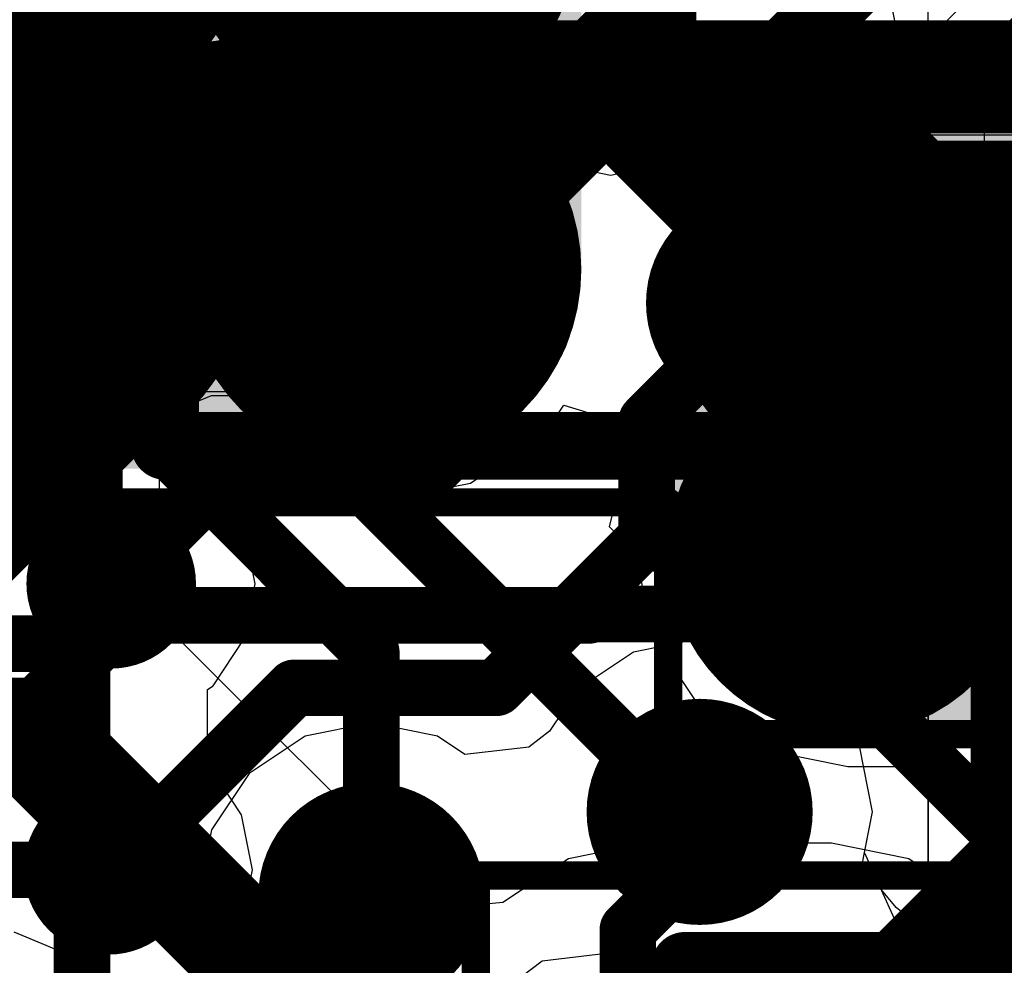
# Model space of a CAD drawing. Header units: millimetres. Extents: x -2 to 68, y -2 to 27.4.
# Tile 79 of 256: x 16.3 to 18, y 9.5 to 11.2. Entities that reach past the tile are written whole.
import ezdxf

# ---------------------------------------------------------------- set-up
doc = ezdxf.new("R2010")
doc.units = ezdxf.units.MM
for name, color, linetype in [('BottomLayer', 5, 'Continuous'), ('DrillGuide', 244, 'Continuous'), ('Mechanical13', 56, 'Continuous'), ('Mechanical15', 56, 'Continuous'), ('MidLayer1', 16, 'Continuous'), ('MidLayer2', 76, 'Continuous'), ('MidLayer3', 90, 'Continuous'), ('MidLayer4', 156, 'Continuous'), ('MidLayer5', 130, 'Continuous'), ('MidLayer6', 216, 'Continuous'), ('MidLayer7', 6, 'Continuous'), ('MidLayer8', 54, 'Continuous'), ('MultiLayer', 9, 'Continuous'), ('TopLayer', 1, 'Continuous'), ('TopPaste', 8, 'Continuous'), ('TopSolder', 216, 'Continuous'), ('ViaHoleLayer', 16, 'Continuous')]:
    doc.layers.add(name, color=color, linetype=linetype)

# ---------------------------------------------------------------- blocks, each defined once
blk = doc.blocks.new('C_K_PTS820_NO_HOLES_1_284')
at = {"layer": 'Mechanical13', "const_width": 0.12}
for points in [[(-2.05, 1.55), (-2.05, -1.55)], [(-2.05, 1.55), (2.05, 1.55)]]:
    blk.add_lwpolyline(points, dxfattribs=at)
at = {"layer": 'Mechanical13', "const_width": 0.06}
blk.add_lwpolyline([(-2.08, 1.55, 1), (-2.02, 1.55, 1)], format="xyb", close=True, dxfattribs=at)
blk.add_lwpolyline([(-2.08, 1.55, 1), (-2.02, 1.55, 1)], format="xyb", close=True, dxfattribs=at)
at = {"layer": 'Mechanical15', "const_width": 0.05}
for points in [[(-2.089, 2.105), (-2.089, 1.65)], [(-2.15, 1.65), (-2.15, 0.66)], [(-2.15, 1.65), (-2.089, 1.65)], [(-2.56, 0.66), (-2.15, 0.66)], [(-2.56, 0.66), (-2.56, -0.66)]]:
    blk.add_lwpolyline(points, dxfattribs=at)
at = {"layer": 'Mechanical15', "const_width": 0.025}
for points in [[(-2.1625, 1.65, 1), (-2.1375, 1.65, 1)], [(-2.1625, 1.65, 1), (-2.1375, 1.65, 1)], [(-2.1015, 1.65, 1), (-2.0765, 1.65, 1)], [(-2.1015, 1.65, 1), (-2.0765, 1.65, 1)], [(-2.5725, 0.66, 1), (-2.5475, 0.66, 1)], [(-2.5725, 0.66, 1), (-2.5475, 0.66, 1)], [(-2.1625, 0.66, 1), (-2.1375, 0.66, 1)], [(-2.1625, 0.66, 1), (-2.1375, 0.66, 1)]]:
    blk.add_lwpolyline(points, format="xyb", close=True, dxfattribs=at)
at = {"layer": 'TopLayer'}
for points, const_width in [([(-1.8636, 1.7543, 1), (-1.613, 1.7543, 1)], 0.2507), ([(-1.255, 1.7543, 1), (-1.0044, 1.7543, 1)], 0.2507), ([(-1.8636, 1.1657, 1), (-1.613, 1.1657, 1)], 0.2507), ([(-1.255, 1.1657, 1), (-1.0044, 1.1657, 1)], 0.2507), ([(-2.351, 0.3419, 1), (-2.1329, 0.3419, 1)], 0.2181), ([(-1.8971, 0.3419, 1), (-1.679, 0.3419, 1)], 0.2181)]:
    blk.add_lwpolyline(points, format="xyb", close=True, dxfattribs=dict(at, const_width=const_width))
for points in [[(-1.1297, 0.915), (-1.1297, 2.005), (-1.7383, 0.915), (-1.7383, 2.005)], [(-0.879, 1.1657), (-0.879, 1.7543), (-1.989, 1.1657), (-1.989, 1.7543)], [(-1.7881, 0.56), (-2.2419, 0.56), (-1.7881, -0.56), (-2.2419, -0.56)], [(-1.57, 0.3419), (-2.46, 0.3419), (-1.57, -0.3419), (-2.46, -0.3419)]]:
    blk.add_solid(points, dxfattribs=at)
at = {"layer": 'TopPaste'}
for points, const_width in [([(-1.8636, 1.7543, 1), (-1.613, 1.7543, 1)], 0.2507), ([(-1.255, 1.7543, 1), (-1.0044, 1.7543, 1)], 0.2507), ([(-1.8636, 1.1657, 1), (-1.613, 1.1657, 1)], 0.2507), ([(-1.255, 1.1657, 1), (-1.0044, 1.1657, 1)], 0.2507), ([(-2.351, 0.3419, 1), (-2.1329, 0.3419, 1)], 0.2181), ([(-1.8971, 0.3419, 1), (-1.679, 0.3419, 1)], 0.2181)]:
    blk.add_lwpolyline(points, format="xyb", close=True, dxfattribs=dict(at, const_width=const_width))
for points in [[(-1.1297, 0.915), (-1.1297, 2.005), (-1.7383, 0.915), (-1.7383, 2.005)], [(-0.879, 1.1657), (-0.879, 1.7543), (-1.989, 1.1657), (-1.989, 1.7543)], [(-1.7881, 0.56), (-2.2419, 0.56), (-1.7881, -0.56), (-2.2419, -0.56)], [(-1.57, 0.3419), (-2.46, 0.3419), (-1.57, -0.3419), (-2.46, -0.3419)]]:
    blk.add_solid(points, dxfattribs=at)
at = {"layer": 'TopSolder'}
for points, const_width in [([(-1.9144, 1.7543, 1), (-1.5622, 1.7543, 1)], 0.3523), ([(-1.3058, 1.7543, 1), (-0.9536, 1.7543, 1)], 0.3523), ([(-1.9144, 1.1657, 1), (-1.5622, 1.1657, 1)], 0.3523), ([(-1.3058, 1.1657, 1), (-0.9536, 1.1657, 1)], 0.3523), ([(-2.4018, 0.3419, 1), (-2.0821, 0.3419, 1)], 0.3197), ([(-1.9479, 0.3419, 1), (-1.6282, 0.3419, 1)], 0.3197)]:
    blk.add_lwpolyline(points, format="xyb", close=True, dxfattribs=dict(at, const_width=const_width))
for points in [[(-1.1297, 0.8134), (-1.1297, 2.1066), (-1.7383, 0.8134), (-1.7383, 2.1066)], [(-0.7774, 1.1657), (-0.7774, 1.7543), (-2.0906, 1.1657), (-2.0906, 1.7543)], [(-1.7881, 0.6616), (-2.2419, 0.6616), (-1.7881, -0.6616), (-2.2419, -0.6616)], [(-1.4684, 0.3419), (-2.5616, 0.3419), (-1.4684, -0.3419), (-2.5616, -0.3419)]]:
    blk.add_solid(points, dxfattribs=at)
blk = doc.blocks.new('CAP_0402_438')
at = {"layer": 'Mechanical13', "const_width": 0.12}
for points in [[(0.53, 0.28), (-0.53, 0.28)], [(-0.53, 0.28), (-0.53, -0.28)], [(0.53, 0.28), (0.53, -0.28)], [(0.53, -0.28), (-0.53, -0.28)]]:
    blk.add_lwpolyline(points, dxfattribs=at)
at = {"layer": 'Mechanical13', "const_width": 0.06}
for points in [[(-0.56, 0.28, 1), (-0.5, 0.28, 1)], [(-0.56, 0.28, 1), (-0.5, 0.28, 1)], [(0.5, 0.28, 1), (0.56, 0.28, 1)], [(0.5, 0.28, 1), (0.56, 0.28, 1)], [(-0.56, -0.28, 1), (-0.5, -0.28, 1)], [(-0.56, -0.28, 1), (-0.5, -0.28, 1)], [(0.5, -0.28, 1), (0.56, -0.28, 1)], [(0.5, -0.28, 1), (0.56, -0.28, 1)]]:
    blk.add_lwpolyline(points, format="xyb", close=True, dxfattribs=at)
at = {"layer": 'Mechanical15', "const_width": 0.05}
for points in [[(0.9, 0.44), (-0.9, 0.44)], [(-0.9, 0.44), (-0.9, -0.44)], [(0.9, 0.44), (0.9, -0.44)], [(0, 0.22), (0, -0.22)], [(0.22, 0), (-0.22, 0)], [(0.9, -0.44), (-0.9, -0.44)]]:
    blk.add_lwpolyline(points, dxfattribs=at)
at = {"layer": 'Mechanical15'}
for points, const_width in [([(-0.9125, 0.44, 1), (-0.8875, 0.44, 1)], 0.025), ([(-0.9125, 0.44, 1), (-0.8875, 0.44, 1)], 0.025), ([(0.8875, 0.44, 1), (0.9125, 0.44, 1)], 0.025), ([(0.8875, 0.44, 1), (0.9125, 0.44, 1)], 0.025), ([(-0.0125, 0.22, 1), (0.0125, 0.22, 1)], 0.025), ([(0.165, 0, 1), (-0.165, 0, 1)], 0.05), ([(-0.2325, 0, 1), (-0.2075, 0, 1)], 0.025), ([(-0.1775, 0, 1), (-0.1525, 0, 1)], 0.025), ([(0.1525, 0, 1), (0.1775, 0, 1)], 0.025), ([(0.2075, 0, 1), (0.2325, 0, 1)], 0.025), ([(-0.0125, -0.22, 1), (0.0125, -0.22, 1)], 0.025), ([(-0.9125, -0.44, 1), (-0.8875, -0.44, 1)], 0.025), ([(-0.9125, -0.44, 1), (-0.8875, -0.44, 1)], 0.025), ([(0.8875, -0.44, 1), (0.9125, -0.44, 1)], 0.025), ([(0.8875, -0.44, 1), (0.9125, -0.44, 1)], 0.025)]:
    blk.add_lwpolyline(points, format="xyb", close=True, dxfattribs=dict(at, const_width=const_width))
at = {"layer": 'TopLayer', "const_width": 0.1508}
for points in [[(-0.6746, 0.1392, 1), (-0.5238, 0.1392, 1)], [(-0.3462, 0.1392, 1), (-0.1954, 0.1392, 1)], [(0.1954, 0.1392, 1), (0.3462, 0.1392, 1)], [(0.5238, 0.1392, 1), (0.6746, 0.1392, 1)], [(-0.6746, -0.1392, 1), (-0.5238, -0.1392, 1)], [(-0.3462, -0.1392, 1), (-0.1954, -0.1392, 1)], [(0.1954, -0.1392, 1), (0.3462, -0.1392, 1)], [(0.5238, -0.1392, 1), (0.6746, -0.1392, 1)]]:
    blk.add_lwpolyline(points, format="xyb", close=True, dxfattribs=at)
at = {"layer": 'TopLayer'}
for points in [[(-0.2708, 0.29), (-0.5992, 0.29), (-0.2708, -0.29), (-0.5992, -0.29)], [(0.2708, -0.29), (0.5992, -0.29), (0.2708, 0.29), (0.5992, 0.29)], [(-0.12, 0.1392), (-0.75, 0.1392), (-0.12, -0.1392), (-0.75, -0.1392)], [(0.12, -0.1392), (0.75, -0.1392), (0.12, 0.1392), (0.75, 0.1392)]]:
    blk.add_solid(points, dxfattribs=at)
at = {"layer": 'TopPaste', "const_width": 0.1508}
for points in [[(-0.6746, 0.1392, 1), (-0.5238, 0.1392, 1)], [(-0.3462, 0.1392, 1), (-0.1954, 0.1392, 1)], [(0.1954, 0.1392, 1), (0.3462, 0.1392, 1)], [(0.5238, 0.1392, 1), (0.6746, 0.1392, 1)], [(-0.6746, -0.1392, 1), (-0.5238, -0.1392, 1)], [(-0.3462, -0.1392, 1), (-0.1954, -0.1392, 1)], [(0.1954, -0.1392, 1), (0.3462, -0.1392, 1)], [(0.5238, -0.1392, 1), (0.6746, -0.1392, 1)]]:
    blk.add_lwpolyline(points, format="xyb", close=True, dxfattribs=at)
at = {"layer": 'TopPaste'}
for points in [[(-0.2708, 0.29), (-0.5992, 0.29), (-0.2708, -0.29), (-0.5992, -0.29)], [(0.2708, -0.29), (0.5992, -0.29), (0.2708, 0.29), (0.5992, 0.29)], [(-0.12, 0.1392), (-0.75, 0.1392), (-0.12, -0.1392), (-0.75, -0.1392)], [(0.12, -0.1392), (0.75, -0.1392), (0.12, 0.1392), (0.75, 0.1392)]]:
    blk.add_solid(points, dxfattribs=at)
at = {"layer": 'TopSolder', "const_width": 0.1508}
for points in [[(-0.6746, 0.1392, 1), (-0.5238, 0.1392, 1)], [(-0.3462, 0.1392, 1), (-0.1954, 0.1392, 1)], [(0.1954, 0.1392, 1), (0.3462, 0.1392, 1)], [(0.5238, 0.1392, 1), (0.6746, 0.1392, 1)], [(-0.6746, -0.1392, 1), (-0.5238, -0.1392, 1)], [(-0.3462, -0.1392, 1), (-0.1954, -0.1392, 1)], [(0.1954, -0.1392, 1), (0.3462, -0.1392, 1)], [(0.5238, -0.1392, 1), (0.6746, -0.1392, 1)]]:
    blk.add_lwpolyline(points, format="xyb", close=True, dxfattribs=at)
at = {"layer": 'TopSolder'}
for points in [[(-0.2708, 0.29), (-0.5992, 0.29), (-0.2708, -0.29), (-0.5992, -0.29)], [(0.2708, -0.29), (0.5992, -0.29), (0.2708, 0.29), (0.5992, 0.29)], [(-0.12, 0.1392), (-0.75, 0.1392), (-0.12, -0.1392), (-0.75, -0.1392)], [(0.12, -0.1392), (0.75, -0.1392), (0.12, 0.1392), (0.75, 0.1392)]]:
    blk.add_solid(points, dxfattribs=at)

msp = doc.modelspace()

# ---------------------------------------------------------------- linework, layer by layer
at = {"layer": 'BottomLayer'}
for p, q in [((17.1, 10.925), (17.1, 12.1)), ((17.8301, 11.2554), (17.8495, 11.1577)), ((17.8495, 11.1577), (17.9049, 11.0749)), ((17.9232, 11.0626), (17.8966, 11.0228)), ((17.9049, 11.0749), (17.9232, 11.0626)), ((17.8966, 11.0228), (17.8921, 11)), ((17.8921, 11), (18.435, 11)), ((17.0889, 10.9139), (17.1, 10.925)), ((17.0889, 10.8582), (17.0889, 10.9139)), ((17.0695, 10.7606), (17.0889, 10.8582)), ((18.435, 10.8), (17.8921, 10.8)), ((17.8921, 10.8), (17.8966, 10.7772)), ((17.8966, 10.7772), (17.9232, 10.7374)), ((17.0142, 10.6779), (17.0695, 10.7606)), ((17.9232, 10.7374), (17.9049, 10.7251)), ((17.9049, 10.7251), (17.8495, 10.6423)), ((16.6701, 10.3338), (17.0142, 10.6779)), ((17.8495, 10.6423), (17.8301, 10.5446)), ((17.8301, 10.5446), (17.8301, 10.4554)), ((17.8301, 10.4554), (17.8495, 10.3577)), ((17.8495, 10.3577), (17.9, 10.2821)), ((16.6903, 10.3035), (16.6701, 10.3338)), ((16.7097, 10.206), (16.6903, 10.3035)), ((17.9, 10.2821), (17.9, 9.5179)), ((16.6903, 10.1084), (16.7097, 10.206)), ((16.6351, 10.0257), (16.6903, 10.1084)), ((16.625, 10.019), (16.6351, 10.0257)), ((16.625, 9.8837), (16.625, 10.019)), ((16.6302, 9.8802), (16.625, 9.8837)), ((16.6855, 9.7975), (16.6302, 9.8802)), ((16.7049, 9.7), (16.6855, 9.7975)), ((16.6855, 9.6024), (16.7049, 9.7)), ((16.6302, 9.5197), (16.6855, 9.6024))]:
    msp.add_line(p, q, dxfattribs=at)
for points, const_width in [([(16.834, 10.8582), (16.834, 12.1913)], 0.1), ([(17.4, 11.0054), (17.4, 11.7848)], 0.18), ([(17.4, 11.0054), (17.5054, 10.9)], 0.18), ([(15.8554, 10.8996), (16.4503, 10.8996)], 0.18), ([(16.4503, 10.8996), (16.4507, 10.8991)], 0.18), ([(17.5054, 10.9), (18.435, 10.9)], 0.18), ([(16.4818, 10.506), (16.834, 10.8582)], 0.1), ([(15.861, 10.506), (16.4818, 10.506)], 0.1), ([(16.3844, 10.1), (16.4875, 10.2031)], 0.1), ([(16.4548, 10.206), (16.4846, 10.206)], 0.1), ([(16.4846, 10.206), (16.4875, 10.2031)], 0.1), ([(15.855, 10.1), (16.3844, 10.1)], 0.1), ([(15.906, 9.7), (16.45, 9.7)], 0.1)]:
    msp.add_lwpolyline(points, dxfattribs=dict(at, const_width=const_width))
for points, const_width in [([(17.355, 11.0054, 1), (17.445, 11.0054, 1)], 0.09), ([(17.355, 11.0054, 1), (17.445, 11.0054, 1)], 0.09), ([(16.3757, 10.8991, 1), (16.5257, 10.8991, 1)], 0.15), ([(16.4053, 10.8996, 1), (16.4953, 10.8996, 1)], 0.09), ([(16.4053, 10.8996, 1), (16.4953, 10.8996, 1)], 0.09), ([(16.4057, 10.8991, 1), (16.4957, 10.8991, 1)], 0.09), ([(17.4604, 10.9, 1), (17.5504, 10.9, 1)], 0.09), ([(17.4604, 10.9, 1), (17.5504, 10.9, 1)], 0.09), ([(16.809, 10.8582, 1), (16.859, 10.8582, 1)], 0.05), ([(16.809, 10.8582, 1), (16.859, 10.8582, 1)], 0.05), ([(16.4568, 10.506, 1), (16.5068, 10.506, 1)], 0.05), ([(16.4568, 10.506, 1), (16.5068, 10.506, 1)], 0.05), ([(16.3798, 10.206, 1), (16.5298, 10.206, 1)], 0.15), ([(16.4298, 10.206, 1), (16.4798, 10.206, 1)], 0.05), ([(16.4596, 10.206, 1), (16.5096, 10.206, 1)], 0.05), ([(16.4596, 10.206, 1), (16.5096, 10.206, 1)], 0.05), ([(16.4625, 10.2031, 1), (16.5125, 10.2031, 1)], 0.05), ([(16.4625, 10.2031, 1), (16.5125, 10.2031, 1)], 0.05), ([(16.3594, 10.1, 1), (16.4094, 10.1, 1)], 0.05), ([(16.3594, 10.1, 1), (16.4094, 10.1, 1)], 0.05), ([(16.375, 9.7, 1), (16.525, 9.7, 1)], 0.15), ([(16.425, 9.7, 1), (16.475, 9.7, 1)], 0.05)]:
    msp.add_lwpolyline(points, format="xyb", close=True, dxfattribs=dict(at, const_width=const_width))
at = {"layer": 'DrillGuide'}
for points, const_width in [([(16.4257, 10.8991, 1), (16.4757, 10.8991, 1)], 0.05), ([(17.025, 10.7025, 1), (17.125, 10.7025, 1)], 0.1), ([(17.5509, 10.7025, 1), (17.6509, 10.7025, 1)], 0.1), ([(16.4298, 10.206, 1), (16.4798, 10.206, 1)], 0.05), ([(17.4458, 9.8025, 1), (17.5458, 9.8025, 1)], 0.1), ([(16.425, 9.7, 1), (16.475, 9.7, 1)], 0.05), ([(16.865, 9.6538, 1), (16.965, 9.6538, 1)], 0.1)]:
    msp.add_lwpolyline(points, format="xyb", close=True, dxfattribs=dict(at, const_width=const_width))
at = {"layer": 'MidLayer1'}
for p, q in [((17.075, 11.0083), (16.9579, 10.9851)), ((17.1921, 10.9851), (17.075, 11.0083)), ((17.6009, 11.0083), (17.4838, 10.9851)), ((17.7179, 10.9851), (17.6009, 11.0083)), ((16.9579, 10.9851), (16.8587, 10.9188)), ((17.2502, 10.9462), (17.1921, 10.9851)), ((17.4838, 10.9851), (17.4257, 10.9462)), ((17.8172, 10.9188), (17.7179, 10.9851)), ((17.3379, 10.9283), (17.2502, 10.9462)), ((17.4257, 10.9462), (17.3379, 10.9283)), ((16.8587, 10.9188), (16.7924, 10.8195)), ((17.8835, 10.8195), (17.8172, 10.9188)), ((16.7924, 10.8195), (16.7691, 10.7025)), ((17.9067, 10.7025), (17.8835, 10.8195)), ((16.7691, 10.7025), (16.7924, 10.5854)), ((17.8835, 10.5854), (17.9067, 10.7025)), ((16.7924, 10.5854), (16.8587, 10.4862)), ((17.8172, 10.4862), (17.8835, 10.5854)), ((16.8587, 10.4862), (16.9579, 10.4199)), ((17.7179, 10.4199), (17.8172, 10.4862)), ((17.2502, 10.4587), (17.3379, 10.4766)), ((17.3379, 10.4766), (17.4257, 10.4587)), ((17.1921, 10.4199), (17.2502, 10.4587)), ((17.4257, 10.4587), (17.4838, 10.4199)), ((16.9579, 10.4199), (17.075, 10.3966)), ((17.075, 10.3966), (17.1921, 10.4199)), ((17.4838, 10.4199), (17.6009, 10.3966)), ((17.6009, 10.3966), (17.7179, 10.4199)), ((17.4958, 10.1083), (17.3787, 10.0851)), ((17.6128, 10.0851), (17.4958, 10.1083)), ((17.3787, 10.0851), (17.2795, 10.0188)), ((17.7121, 10.0188), (17.6128, 10.0851)), ((17.2795, 10.0188), (17.2302, 9.9451)), ((17.7784, 9.9195), (17.7121, 10.0188)), ((16.915, 9.9597), (16.7979, 9.9364)), ((17.0321, 9.9364), (16.915, 9.9597)), ((16.7979, 9.9364), (16.6987, 9.8701)), ((17.0806, 9.9039), (17.0321, 9.9364)), ((17.2302, 9.9451), (17.1935, 9.9172)), ((17.1935, 9.9172), (17.0806, 9.9039)), ((17.8017, 9.8025), (17.7784, 9.9195)), ((16.6987, 9.8701), (16.6324, 9.7708)), ((17.7874, 9.7307), (17.8017, 9.8025)), ((16.6324, 9.7708), (16.6091, 9.6538)), ((17.8429, 9.608), (17.7874, 9.7307)), ((16.6091, 9.6538), (16.6324, 9.5367)), ((17.9422, 9.5417), (17.8429, 9.608)), ((17.2173, 9.539), (17.3302, 9.5523)), ((17.3302, 9.5523), (17.3787, 9.5199)), ((16.6324, 9.5367), (16.6987, 9.4375)), ((17.1805, 9.5112), (17.2173, 9.539)), ((18.0085, 9.4425), (17.9422, 9.5417))]:
    msp.add_line(p, q, dxfattribs=at)
at = {"layer": 'MidLayer1', "const_width": 0.2}
for points in [[(16.975, 10.7025, 1), (17.175, 10.7025, 1)], [(17.5009, 10.7025, 1), (17.7009, 10.7025, 1)], [(17.3958, 9.8025, 1), (17.5958, 9.8025, 1)], [(16.815, 9.6538, 1), (17.015, 9.6538, 1)]]:
    msp.add_lwpolyline(points, format="xyb", close=True, dxfattribs=at)
at = {"layer": 'MidLayer2'}
for p, q in [((17.7982, 11.0671), (17.983, 11.2519)), ((17.8087, 10.9244), (17.7982, 11.0671)), ((17.8172, 10.9188), (17.8087, 10.9244)), ((17.8835, 10.8195), (17.8172, 10.9188)), ((17.9067, 10.7025), (17.8835, 10.8195)), ((17.8835, 10.5854), (17.9067, 10.7025)), ((17.8172, 10.4862), (17.8835, 10.5854)), ((17.7179, 10.4199), (17.8172, 10.4862)), ((17.3719, 10.4507), (17.4168, 10.4647)), ((17.4168, 10.4647), (17.4838, 10.4199)), ((17.3363, 10.3067), (17.3719, 10.4507)), ((17.4838, 10.4199), (17.6009, 10.3966)), ((17.6009, 10.3966), (17.7179, 10.4199)), ((17.5443, 10.0987), (17.3363, 10.3067)), ((17.6128, 10.0851), (17.5443, 10.0987)), ((17.7121, 10.0188), (17.6128, 10.0851)), ((17.7784, 9.9195), (17.7121, 10.0188)), ((17.8017, 9.8025), (17.7784, 9.9195)), ((17.7874, 9.7307), (17.8017, 9.8025)), ((17.8429, 9.608), (17.7874, 9.7307)), ((17.9422, 9.5417), (17.8429, 9.608)), ((18.0085, 9.4425), (17.9422, 9.5417))]:
    msp.add_line(p, q, dxfattribs=at)
for points, const_width in [([(16.7002, 10.5823), (16.7002, 11.9519)], 0.1), ([(16.4911, 10.5085), (16.4911, 11.867)], 0.1), ([(17.2983, 11.1372), (17.8161, 11.655)], 0.12), ([(17.6009, 11.1004), (17.9155, 11.415)], 0.12), ([(17.2983, 11.0015), (17.2983, 11.1372)], 0.12), ([(17.6009, 10.7025), (17.6009, 11.1004)], 0.12), ([(17.075, 10.7782), (17.2983, 11.0015)], 0.12), ([(17.075, 10.7025), (17.075, 10.7782)], 0.12), ([(16.7002, 10.5823), (17.48, 9.8025)], 0.1), ([(16.4911, 10.5085), (16.915, 10.0846)], 0.1), ([(16.915, 9.6538), (16.915, 10.0846)], 0.1), ([(17.48, 9.8025), (17.4958, 9.8025)], 0.1)]:
    msp.add_lwpolyline(points, dxfattribs=dict(at, const_width=const_width))
for points, const_width in [([(17.2683, 11.1372, 1), (17.3283, 11.1372, 1)], 0.06), ([(17.2683, 11.1372, 1), (17.3283, 11.1372, 1)], 0.06), ([(17.5709, 11.1004, 1), (17.6309, 11.1004, 1)], 0.06), ([(17.5709, 11.1004, 1), (17.6309, 11.1004, 1)], 0.06), ([(17.2683, 11.0015, 1), (17.3283, 11.0015, 1)], 0.06), ([(17.2683, 11.0015, 1), (17.3283, 11.0015, 1)], 0.06), ([(16.975, 10.7025, 1), (17.175, 10.7025, 1)], 0.2), ([(17.5009, 10.7025, 1), (17.7009, 10.7025, 1)], 0.2), ([(17.045, 10.7782, 1), (17.105, 10.7782, 1)], 0.06), ([(17.045, 10.7782, 1), (17.105, 10.7782, 1)], 0.06), ([(17.045, 10.7025, 1), (17.105, 10.7025, 1)], 0.06), ([(17.5709, 10.7025, 1), (17.6309, 10.7025, 1)], 0.06), ([(16.6752, 10.5823, 1), (16.7252, 10.5823, 1)], 0.05), ([(16.6752, 10.5823, 1), (16.7252, 10.5823, 1)], 0.05), ([(16.4661, 10.5085, 1), (16.5161, 10.5085, 1)], 0.05), ([(16.4661, 10.5085, 1), (16.5161, 10.5085, 1)], 0.05), ([(16.89, 10.0846, 1), (16.94, 10.0846, 1)], 0.05), ([(16.89, 10.0846, 1), (16.94, 10.0846, 1)], 0.05), ([(17.3958, 9.8025, 1), (17.5958, 9.8025, 1)], 0.2), ([(16.815, 9.6538, 1), (17.015, 9.6538, 1)], 0.2), ([(17.455, 9.8025, 1), (17.505, 9.8025, 1)], 0.05), ([(17.455, 9.8025, 1), (17.505, 9.8025, 1)], 0.05), ([(17.4708, 9.8025, 1), (17.5208, 9.8025, 1)], 0.05), ([(16.89, 9.6538, 1), (16.94, 9.6538, 1)], 0.05)]:
    msp.add_lwpolyline(points, format="xyb", close=True, dxfattribs=dict(at, const_width=const_width))
at = {"layer": 'MidLayer3'}
for points, const_width in [([(18.0853, 11.1025), (18.3803, 11.3975)], 0.2), ([(15.8564, 10.56), (16.6489, 11.3525)], 0.1), ([(16.1414, 10.4577), (16.7862, 11.1025)], 0.2), ([(16.7862, 11.1025), (18.0853, 11.1025)], 0.2), ([(18.1, 10.6), (18.475, 10.975)], 0.25), ([(18.1, 9.6996), (18.1, 10.6)], 0.25), ([(17.7259, 9.3255), (18.1, 9.6996)], 0.25), ([(15.7962, 8.535), (16.915, 9.6538)], 0.1)]:
    msp.add_lwpolyline(points, dxfattribs=dict(at, const_width=const_width))
for points, const_width in [([(16.7362, 11.1025, 1), (16.8362, 11.1025, 1)], 0.1), ([(16.7362, 11.1025, 1), (16.8362, 11.1025, 1)], 0.1), ([(18.0353, 11.1025, 1), (18.1353, 11.1025, 1)], 0.1), ([(18.0353, 11.1025, 1), (18.1353, 11.1025, 1)], 0.1), ([(16.975, 10.7025, 1), (17.175, 10.7025, 1)], 0.2), ([(17.5009, 10.7025, 1), (17.7009, 10.7025, 1)], 0.2), ([(18.0375, 10.6, 1), (18.1625, 10.6, 1)], 0.125), ([(18.0375, 10.6, 1), (18.1625, 10.6, 1)], 0.125), ([(17.3958, 9.8025, 1), (17.5958, 9.8025, 1)], 0.2), ([(16.815, 9.6538, 1), (17.015, 9.6538, 1)], 0.2), ([(18.0375, 9.6996, 1), (18.1625, 9.6996, 1)], 0.125), ([(18.0375, 9.6996, 1), (18.1625, 9.6996, 1)], 0.125), ([(16.89, 9.6538, 1), (16.94, 9.6538, 1)], 0.05)]:
    msp.add_lwpolyline(points, format="xyb", close=True, dxfattribs=dict(at, const_width=const_width))
at = {"layer": 'MidLayer4'}
for p, q in [((17.075, 11.0083), (16.9579, 10.9851)), ((17.1921, 10.9851), (17.075, 11.0083)), ((17.6009, 11.0083), (17.4838, 10.9851)), ((17.7179, 10.9851), (17.6009, 11.0083)), ((16.9579, 10.9851), (16.8587, 10.9188)), ((17.2502, 10.9462), (17.1921, 10.9851)), ((17.4838, 10.9851), (17.4257, 10.9462)), ((17.8172, 10.9188), (17.7179, 10.9851)), ((17.3379, 10.9283), (17.2502, 10.9462)), ((17.4257, 10.9462), (17.3379, 10.9283)), ((16.8587, 10.9188), (16.7924, 10.8195)), ((17.8835, 10.8195), (17.8172, 10.9188)), ((16.7924, 10.8195), (16.7691, 10.7025)), ((17.9067, 10.7025), (17.8835, 10.8195)), ((16.7691, 10.7025), (16.7765, 10.6653)), ((17.8835, 10.5854), (17.9067, 10.7025)), ((16.7765, 10.6653), (16.6828, 10.5383)), ((17.8172, 10.4862), (17.8835, 10.5854)), ((16.6318, 10.5383), (16.517, 10.4907)), ((16.6828, 10.5383), (16.6318, 10.5383)), ((16.517, 10.4907), (16.4818, 10.4555)), ((17.7179, 10.4199), (17.8172, 10.4862)), ((16.4548, 10.4609), (16.3573, 10.4415)), ((16.4818, 10.4555), (16.4548, 10.4609)), ((16.3573, 10.4415), (16.2746, 10.3862)), ((17.6009, 10.3966), (17.7179, 10.4199)), ((17.5644, 10.3666), (17.6009, 10.3966)), ((17.5644, 10.2878), (17.5644, 10.3666)), ((17.54, 10.229), (17.5644, 10.2878)), ((17.5927, 10.1005), (17.54, 10.229)), ((17.6078, 10.0861), (17.5927, 10.1005)), ((17.6128, 10.0851), (17.6078, 10.0861)), ((17.7121, 10.0188), (17.6128, 10.0851)), ((17.7784, 9.9195), (17.7121, 10.0188)), ((17.8017, 9.8025), (17.7784, 9.9195)), ((17.7826, 9.7065), (17.8017, 9.8025)), ((17.8432, 9.6336), (17.7826, 9.7065)), ((17.8779, 9.6058), (17.8432, 9.6336)), ((18.9973, 9.6058), (17.8779, 9.6058))]:
    msp.add_line(p, q, dxfattribs=at)
for points, const_width in [([(16.3757, 10.8991, 1), (16.5257, 10.8991, 1)], 0.15), ([(16.975, 10.7025, 1), (17.175, 10.7025, 1)], 0.2), ([(17.5009, 10.7025, 1), (17.7009, 10.7025, 1)], 0.2), ([(17.05, 10.7025, 1), (17.1, 10.7025, 1)], 0.05), ([(17.5759, 10.7025, 1), (17.6259, 10.7025, 1)], 0.05), ([(17.5759, 10.6927, 1), (17.6259, 10.6927, 1)], 0.05), ([(17.5759, 10.6927, 1), (17.6259, 10.6927, 1)], 0.05), ([(17.023, 10.6755, 1), (17.073, 10.6755, 1)], 0.05), ([(17.023, 10.6755, 1), (17.073, 10.6755, 1)], 0.05), ([(17.377, 10.4939, 1), (17.427, 10.4939, 1)], 0.05), ([(17.377, 10.4939, 1), (17.427, 10.4939, 1)], 0.05), ([(17.023, 10.4345, 1), (17.073, 10.4345, 1)], 0.05), ([(17.023, 10.4345, 1), (17.073, 10.4345, 1)], 0.05), ([(16.6068, 10.3759, 1), (16.6568, 10.3759, 1)], 0.05), ([(16.6068, 10.3759, 1), (16.6568, 10.3759, 1)], 0.05), ([(16.9644, 10.3759, 1), (17.0144, 10.3759, 1)], 0.05), ([(16.9644, 10.3759, 1), (17.0144, 10.3759, 1)], 0.05), ([(16.3798, 10.206, 1), (16.5298, 10.206, 1)], 0.15), ([(17.377, 10.2878, 1), (17.427, 10.2878, 1)], 0.05), ([(17.377, 10.2878, 1), (17.427, 10.2878, 1)], 0.05), ([(16.4298, 10.206, 1), (16.4798, 10.206, 1)], 0.05), ([(16.4369, 10.206, 1), (16.4869, 10.206, 1)], 0.05), ([(16.4369, 10.206, 1), (16.4869, 10.206, 1)], 0.05), ([(16.7535, 10.0219, 1), (16.8035, 10.0219, 1)], 0.05), ([(16.7535, 10.0219, 1), (16.8035, 10.0219, 1)], 0.05), ([(17.1111, 10.0219, 1), (17.1611, 10.0219, 1)], 0.05), ([(17.1111, 10.0219, 1), (17.1611, 10.0219, 1)], 0.05), ([(17.3958, 9.8025, 1), (17.5958, 9.8025, 1)], 0.2), ([(16.375, 9.7, 1), (16.525, 9.7, 1)], 0.15), ([(16.815, 9.6538, 1), (17.015, 9.6538, 1)], 0.2), ([(17.4708, 9.8025, 1), (17.5208, 9.8025, 1)], 0.05), ([(17.4708, 9.7213, 1), (17.5208, 9.7213, 1)], 0.05), ([(17.4708, 9.7213, 1), (17.5208, 9.7213, 1)], 0.05), ([(16.425, 9.7, 1), (16.475, 9.7, 1)], 0.05), ([(16.4315, 9.7, 1), (16.4815, 9.7, 1)], 0.05), ([(16.4315, 9.7, 1), (16.4815, 9.7, 1)], 0.05), ([(17.3438, 9.5943, 1), (17.3938, 9.5943, 1)], 0.05), ([(17.3438, 9.5943, 1), (17.3938, 9.5943, 1)], 0.05)]:
    msp.add_lwpolyline(points, format="xyb", close=True, dxfattribs=dict(at, const_width=const_width))
at = {"layer": 'MidLayer4', "const_width": 0.1}
for points in [[(17.048, 10.6755), (17.075, 10.7025)], [(17.6009, 10.6927), (17.6009, 10.7025)], [(17.402, 10.4939), (17.6009, 10.6927)], [(17.048, 10.4345), (17.048, 10.6755)], [(17.402, 10.2878), (17.402, 10.4939)], [(16.9894, 10.3759), (17.048, 10.4345)], [(16.4619, 10.206), (16.6318, 10.3759)], [(16.6318, 10.3759), (16.9894, 10.3759)], [(17.1361, 10.0219), (17.402, 10.2878)], [(16.4548, 10.206), (16.4619, 10.206)], [(16.4565, 9.7), (16.7785, 10.0219)], [(16.7785, 10.0219), (17.1361, 10.0219)], [(17.4958, 9.7213), (17.4958, 9.8025)], [(17.3688, 9.5943), (17.4958, 9.7213)], [(16.45, 9.7), (16.4565, 9.7)], [(17.3688, 9.078), (17.3688, 9.5943)]]:
    msp.add_lwpolyline(points, dxfattribs=at)
at = {"layer": 'MidLayer5', "const_width": 0.1}
msp.add_lwpolyline([(16.4032, 6.6808), (16.4032, 14.3432)], dxfattribs=at)
at = {"layer": 'MidLayer5', "const_width": 0.2}
for points in [[(16.975, 10.7025, 1), (17.175, 10.7025, 1)], [(17.5009, 10.7025, 1), (17.7009, 10.7025, 1)], [(17.3958, 9.8025, 1), (17.5958, 9.8025, 1)], [(16.815, 9.6538, 1), (17.015, 9.6538, 1)]]:
    msp.add_lwpolyline(points, format="xyb", close=True, dxfattribs=at)
at = {"layer": 'MidLayer6'}
for p, q in [((16.7345, 11.2559), (16.5215, 11.043)), ((16.5215, 11.043), (16.4633, 10.9558)), ((16.4633, 10.9558), (16.4428, 10.853)), ((16.4428, 10.853), (16.4428, 10.8443)), ((16.4428, 10.8443), (15.4116, 9.8131)), ((16.2827, 9.5902), (16.4, 9.5416)), ((16.4, 9.5416), (16.4, 8.0448))]:
    msp.add_line(p, q, dxfattribs=at)
for points, const_width in [([(16.7115, 10.853), (16.9244, 11.066)], 0.127), ([(16.9244, 11.066), (17.7514, 11.066)], 0.127), ([(17.7514, 11.066), (18.375, 10.4424)], 0.127), ([(16.7115, 10.7331), (16.7115, 10.853)], 0.127), ([(15.4323, 9.4538), (16.7115, 10.7331)], 0.127), ([(15.5489, 9.217), (16.4819, 10.15)], 0.1), ([(16.4819, 10.15), (17.3003, 10.15)], 0.1), ([(17.3003, 10.15), (17.3028, 10.1525)], 0.1), ([(17.3028, 10.1525), (17.373, 10.1525)], 0.1), ([(17.373, 10.1525), (17.3731, 10.1525)], 0.1), ([(17.3731, 10.1525), (17.6408, 10.1525)], 0.1), ([(17.6408, 10.1525), (18.35, 9.4432)], 0.1)]:
    msp.add_lwpolyline(points, dxfattribs=dict(at, const_width=const_width))
for points, const_width in [([(16.8927, 11.066, 1), (16.9562, 11.066, 1)], 0.0635), ([(16.8927, 11.066, 1), (16.9562, 11.066, 1)], 0.0635), ([(17.7197, 11.066, 1), (17.7832, 11.066, 1)], 0.0635), ([(17.7197, 11.066, 1), (17.7832, 11.066, 1)], 0.0635), ([(16.6798, 10.853, 1), (16.7433, 10.853, 1)], 0.0635), ([(16.6798, 10.853, 1), (16.7433, 10.853, 1)], 0.0635), ([(16.975, 10.7025, 1), (17.175, 10.7025, 1)], 0.2), ([(17.5009, 10.7025, 1), (17.7009, 10.7025, 1)], 0.2), ([(16.6798, 10.7331, 1), (16.7433, 10.7331, 1)], 0.0635), ([(16.6798, 10.7331, 1), (16.7433, 10.7331, 1)], 0.0635), ([(16.4569, 10.15, 1), (16.5069, 10.15, 1)], 0.05), ([(16.4569, 10.15, 1), (16.5069, 10.15, 1)], 0.05), ([(17.2753, 10.15, 1), (17.3253, 10.15, 1)], 0.05), ([(17.2753, 10.15, 1), (17.3253, 10.15, 1)], 0.05), ([(17.2778, 10.1525, 1), (17.3278, 10.1525, 1)], 0.05), ([(17.2778, 10.1525, 1), (17.3278, 10.1525, 1)], 0.05), ([(17.3481, 10.1525, 1), (17.3981, 10.1525, 1)], 0.05), ([(17.3481, 10.1525, 1), (17.398, 10.1525, 1)], 0.05), ([(17.3481, 10.1525, 1), (17.398, 10.1525, 1)], 0.05), ([(17.3481, 10.1525, 1), (17.3981, 10.1525, 1)], 0.05), ([(17.6158, 10.1525, 1), (17.6658, 10.1525, 1)], 0.05), ([(17.6158, 10.1525, 1), (17.6658, 10.1525, 1)], 0.05), ([(17.3958, 9.8025, 1), (17.5958, 9.8025, 1)], 0.2), ([(16.815, 9.6538, 1), (17.015, 9.6538, 1)], 0.2)]:
    msp.add_lwpolyline(points, format="xyb", close=True, dxfattribs=dict(at, const_width=const_width))
at = {"layer": 'MidLayer7'}
for p, q in [((17.6284, 11.4534), (17.1654, 10.9904)), ((17.5929, 11.1296), (17.7726, 11.3092)), ((17.594, 11.1141), (17.5929, 11.1296)), ((17.643, 11), (17.594, 11.1141)), ((17.075, 11.0083), (16.9579, 10.9851)), ((17.1654, 10.9904), (17.075, 11.0083)), ((17.7179, 10.9851), (17.643, 11)), ((16.9579, 10.9851), (16.8587, 10.9188)), ((17.8172, 10.9188), (17.7179, 10.9851)), ((16.8587, 10.9188), (16.7924, 10.8195)), ((17.8835, 10.8195), (17.8172, 10.9188)), ((16.7924, 10.8195), (16.7786, 10.75)), ((17.9067, 10.7025), (17.8835, 10.8195)), ((16.7786, 10.75), (13.5, 10.75)), ((17.8835, 10.5854), (17.9067, 10.7025)), ((17.8172, 10.4862), (17.8835, 10.5854)), ((15.1754, 10.5461), (16.7786, 10.5461)), ((16.7786, 10.5461), (16.7983, 10.55)), ((16.7983, 10.55), (16.8161, 10.55)), ((16.8161, 10.55), (16.8587, 10.4862)), ((16.8587, 10.4862), (16.9579, 10.4199)), ((17.1921, 10.4199), (17.2913, 10.4862)), ((17.2913, 10.4862), (17.3846, 10.4862)), ((17.3846, 10.4862), (17.4838, 10.4199)), ((17.7179, 10.4199), (17.8172, 10.4862)), ((16.9579, 10.4199), (17.075, 10.3966)), ((17.075, 10.3966), (17.1921, 10.4199)), ((17.4838, 10.4199), (17.6009, 10.3966)), ((17.6009, 10.3966), (17.7179, 10.4199)), ((17.4958, 10.1083), (17.3787, 10.0851)), ((17.6128, 10.0851), (17.4958, 10.1083)), ((17.3787, 10.0851), (17.2795, 10.0188)), ((17.7121, 10.0188), (17.6128, 10.0851)), ((17.2795, 10.0188), (17.2302, 9.9451)), ((17.7784, 9.9195), (17.7121, 10.0188)), ((16.915, 9.9597), (16.7979, 9.9364)), ((17.0321, 9.9364), (16.915, 9.9597)), ((16.7979, 9.9364), (16.6987, 9.8701)), ((17.0806, 9.9039), (17.0321, 9.9364)), ((17.2302, 9.9451), (17.1935, 9.9172)), ((17.1935, 9.9172), (17.0806, 9.9039)), ((17.8017, 9.8025), (17.7784, 9.9195)), ((16.6987, 9.8701), (16.6324, 9.7708)), ((17.7874, 9.7307), (17.8017, 9.8025)), ((16.6324, 9.7708), (16.6091, 9.6538)), ((17.8429, 9.608), (17.7874, 9.7307)), ((16.6091, 9.6538), (16.6324, 9.5367)), ((17.9422, 9.5417), (17.8429, 9.608)), ((17.2173, 9.539), (17.3302, 9.5523)), ((17.3302, 9.5523), (17.3787, 9.5199)), ((16.6324, 9.5367), (16.6987, 9.4375)), ((17.1805, 9.5112), (17.2173, 9.539)), ((18.0085, 9.4425), (17.9422, 9.5417))]:
    msp.add_line(p, q, dxfattribs=at)
at = {"layer": 'MidLayer7', "const_width": 0.2}
for points in [[(16.975, 10.7025, 1), (17.175, 10.7025, 1)], [(17.5009, 10.7025, 1), (17.7009, 10.7025, 1)], [(17.3958, 9.8025, 1), (17.5958, 9.8025, 1)], [(16.815, 9.6538, 1), (17.015, 9.6538, 1)]]:
    msp.add_lwpolyline(points, format="xyb", close=True, dxfattribs=at)
at = {"layer": 'MidLayer8'}
for p, q in [((17.6961, 11.7325), (17.6961, 11.0865)), ((17.9, 10.7364), (17.9, 11.7325)), ((17.6961, 11.0865), (17.6009, 11.0083)), ((17.075, 11.0083), (16.9579, 10.9851)), ((17.1921, 10.9851), (17.075, 11.0083)), ((17.6009, 11.0083), (17.4838, 10.9851)), ((16.9579, 10.9851), (16.8587, 10.9188)), ((17.2502, 10.9462), (17.1921, 10.9851)), ((17.4838, 10.9851), (17.4257, 10.9462)), ((17.3379, 10.9283), (17.2502, 10.9462)), ((17.4257, 10.9462), (17.3379, 10.9283)), ((16.8587, 10.9188), (16.7924, 10.8195)), ((16.7924, 10.8195), (16.7691, 10.7025)), ((17.9067, 10.7025), (17.9, 10.7364)), ((16.7691, 10.7025), (16.7924, 10.5854)), ((17.9, 10.6685), (17.9067, 10.7025)), ((17.9, 9.5699), (17.9, 10.6685)), ((16.7924, 10.5854), (16.8587, 10.4862)), ((16.8587, 10.4862), (16.9579, 10.4199)), ((17.2502, 10.4587), (17.3379, 10.4766)), ((17.3379, 10.4766), (17.4257, 10.4587)), ((17.1921, 10.4199), (17.2502, 10.4587)), ((17.4257, 10.4587), (17.4838, 10.4199)), ((16.9579, 10.4199), (17.075, 10.3966)), ((17.075, 10.3966), (17.1921, 10.4199)), ((17.4838, 10.4199), (17.6009, 10.3966)), ((17.6009, 10.3966), (17.6961, 10.3185)), ((17.6961, 10.3185), (17.6961, 10.1706)), ((17.6961, 10.1706), (17.5691, 10.0938)), ((17.4958, 10.1083), (17.3787, 10.0851)), ((17.5691, 10.0938), (17.4958, 10.1083)), ((17.3787, 10.0851), (17.2795, 10.0188)), ((17.2795, 10.0188), (17.2302, 9.9451)), ((16.915, 9.9597), (16.7979, 9.9364)), ((17.0321, 9.9364), (16.915, 9.9597)), ((16.7979, 9.9364), (16.6987, 9.8701)), ((17.0806, 9.9039), (17.0321, 9.9364)), ((17.2302, 9.9451), (17.1935, 9.9172)), ((17.1935, 9.9172), (17.0806, 9.9039)), ((16.6987, 9.8701), (16.6324, 9.7708)), ((16.6324, 9.7708), (16.6091, 9.6538)), ((16.6091, 9.6538), (16.6324, 9.5367)), ((17.9422, 9.5417), (17.9, 9.5699)), ((17.2173, 9.539), (17.3302, 9.5523)), ((17.3302, 9.5523), (17.3787, 9.5199)), ((16.6324, 9.5367), (16.6987, 9.4375)), ((17.1805, 9.5112), (17.2173, 9.539)), ((18.0085, 9.4425), (17.9422, 9.5417))]:
    msp.add_line(p, q, dxfattribs=at)
at = {"layer": 'MidLayer8', "const_width": 0.2}
for points in [[(16.975, 10.7025, 1), (17.175, 10.7025, 1)], [(17.5009, 10.7025, 1), (17.7009, 10.7025, 1)], [(17.3958, 9.8025, 1), (17.5958, 9.8025, 1)], [(16.815, 9.6538, 1), (17.015, 9.6538, 1)]]:
    msp.add_lwpolyline(points, format="xyb", close=True, dxfattribs=at)
at = {"layer": 'MultiLayer'}
for points, const_width in [([(16.3757, 10.8991, 1), (16.5257, 10.8991, 1)], 0.15), ([(16.975, 10.7025, 1), (17.175, 10.7025, 1)], 0.2), ([(17.5009, 10.7025, 1), (17.7009, 10.7025, 1)], 0.2), ([(16.3798, 10.206, 1), (16.5298, 10.206, 1)], 0.15), ([(17.3958, 9.8025, 1), (17.5958, 9.8025, 1)], 0.2), ([(16.375, 9.7, 1), (16.525, 9.7, 1)], 0.15), ([(16.815, 9.6538, 1), (17.015, 9.6538, 1)], 0.2)]:
    msp.add_lwpolyline(points, format="xyb", close=True, dxfattribs=dict(at, const_width=const_width))
at = {"layer": 'TopLayer'}
for p, q in [((17.3428, 11.166), (17.3428, 11.3703)), ((16.64, 11.066), (16.64, 11.166)), ((16.64, 11.166), (17.3428, 11.166)), ((17.758, 11.0872), (17.6144, 11.0586)), ((18, 11.0872), (17.758, 11.0872)), ((18, 10.485), (18, 11.0872)), ((16.54, 10.3531), (16.54, 11.066)), ((16.54, 11.066), (16.64, 11.066)), ((16.54, 10.3531), (16.54, 11.066)), ((16.54, 11.066), (16.74, 11.066)), ((16.74, 11.066), (16.74, 10.3531)), ((17.6144, 11.0586), (17.4927, 10.9773)), ((17.4927, 10.9773), (17.4698, 10.9431)), ((17.3944, 10.966), (16.74, 10.966)), ((16.74, 10.966), (16.74, 10.3531)), ((17.4698, 10.9431), (17.3944, 10.966)), ((17.2232, 10.4728), (17.2558, 10.5216)), ((17.2232, 10.4728), (17.2558, 10.5216)), ((17.2558, 10.5216), (17.3828, 10.4831)), ((17.2558, 10.5216), (17.3828, 10.4831)), ((17.0906, 10.3842), (17.2232, 10.4728)), ((17.0906, 10.3842), (17.2232, 10.4728)), ((17.3828, 10.4831), (17.3828, 10.2581)), ((17.3828, 10.4831), (17.3828, 10.2581)), ((18, 9.8828), (18, 10.485)), ((18, 9.8828), (18, 10.485)), ((18, 10.485), (18.2, 10.485)), ((16.9343, 10.3531), (17.0906, 10.3842)), ((16.9343, 10.3531), (17.0906, 10.3842)), ((16.4092, 10.2261), (16.4217, 10.3531)), ((16.4092, 10.2261), (16.4217, 10.3531)), ((16.4217, 10.3531), (16.54, 10.3531)), ((16.4217, 10.3531), (16.54, 10.3531)), ((16.74, 10.3531), (16.9343, 10.3531)), ((16.74, 10.3531), (16.9343, 10.3531)), ((17.3828, 10.2581), (17.4113, 10.1144)), ((17.3828, 10.2581), (17.4113, 10.1144)), ((16.427, 10.2226), (16.4092, 10.2261)), ((16.427, 10.2226), (16.4092, 10.2261)), ((16.5263, 10.1563), (16.427, 10.2226)), ((16.5263, 10.1563), (16.427, 10.2226)), ((17.0501, 9.6325), (16.5263, 10.1563)), ((17.0501, 9.6325), (16.5263, 10.1563)), ((17.4113, 10.1144), (17.4927, 9.9927)), ((17.4113, 10.1144), (17.4927, 9.9927)), ((17.4927, 9.9927), (17.6144, 9.9114)), ((17.4927, 9.9927), (17.6144, 9.9114)), ((17.6144, 9.9114), (17.758, 9.8828)), ((17.6144, 9.9114), (17.758, 9.8828)), ((17.758, 9.8828), (18, 9.8828)), ((17.758, 9.8828), (18, 9.8828)), ((17.4008, 9.7469), (17.2639, 9.7196)), ((17.4008, 9.7469), (17.2639, 9.7196)), ((17.7292, 9.7469), (17.4008, 9.7469)), ((17.7292, 9.7469), (17.4008, 9.7469)), ((17.8661, 9.7196), (17.7292, 9.7469)), ((17.8661, 9.7196), (17.7292, 9.7469)), ((17.2639, 9.7196), (17.1479, 9.6421)), ((17.2639, 9.7196), (17.1479, 9.6421)), ((17.9428, 9.6684), (17.8661, 9.7196)), ((17.9428, 9.6684), (17.8661, 9.7196)), ((18.0539, 9.6061), (17.9428, 9.6684)), ((18.0539, 9.6061), (17.9428, 9.6684)), ((17.1479, 9.6421), (17.0501, 9.6325)), ((17.1479, 9.6421), (17.0501, 9.6325))]:
    msp.add_line(p, q, dxfattribs=at)
at = {"layer": 'TopLayer', "const_width": 0.2}
for points in [[(16.64, 11.066), (17.519, 11.066)], [(17.519, 11.066), (18.1, 10.485)], [(18.1, 10.1038), (18.1, 10.485)], [(18.1, 10.485), (18.1, 10.485)], [(18.1, 10.1038), (18.4109, 9.7928)], [(15.375, 9.94), (16.31, 9.94)], [(16.31, 9.94), (17, 9.25)]]:
    msp.add_lwpolyline(points, dxfattribs=at)
at = {"layer": 'TopLayer', "const_width": 0.1}
for points in [[(16.59, 11.066, 1), (16.69, 11.066, 1)], [(17.469, 11.066, 1), (17.569, 11.066, 1)], [(17.469, 11.066, 1), (17.569, 11.066, 1)], [(18.05, 10.485, 1), (18.15, 10.485, 1)], [(18.05, 10.485, 1), (18.15, 10.485, 1)], [(18.05, 10.485, 1), (18.15, 10.485, 1)], [(18.05, 10.485, 1), (18.15, 10.485, 1)], [(18.05, 10.1038, 1), (18.15, 10.1038, 1)], [(18.05, 10.1038, 1), (18.15, 10.1038, 1)], [(16.26, 9.94, 1), (16.36, 9.94, 1)], [(16.26, 9.94, 1), (16.36, 9.94, 1)]]:
    msp.add_lwpolyline(points, format="xyb", close=True, dxfattribs=at)
at = {"layer": 'ViaHoleLayer'}
for points, const_width in [([(16.4257, 10.8991, 1), (16.4757, 10.8991, 1)], 0.05), ([(17.025, 10.7025, 1), (17.125, 10.7025, 1)], 0.1), ([(17.5509, 10.7025, 1), (17.6509, 10.7025, 1)], 0.1), ([(16.4298, 10.206, 1), (16.4798, 10.206, 1)], 0.05), ([(17.4458, 9.8025, 1), (17.5458, 9.8025, 1)], 0.1), ([(16.425, 9.7, 1), (16.475, 9.7, 1)], 0.05), ([(16.865, 9.6538, 1), (16.965, 9.6538, 1)], 0.1)]:
    msp.add_lwpolyline(points, format="xyb", close=True, dxfattribs=dict(at, const_width=const_width))

# ---------------------------------------------------------------- block references
for name, p, rotation in [('C_K_PTS820_NO_HOLES_1_284', (18.1, 12.5), 90), ('CAP_0402_438', (18, 9.25), 180)]:
    msp.add_blockref(name, p, dxfattribs=dict(rotation=rotation))

doc.saveas('drawing.dxf')
